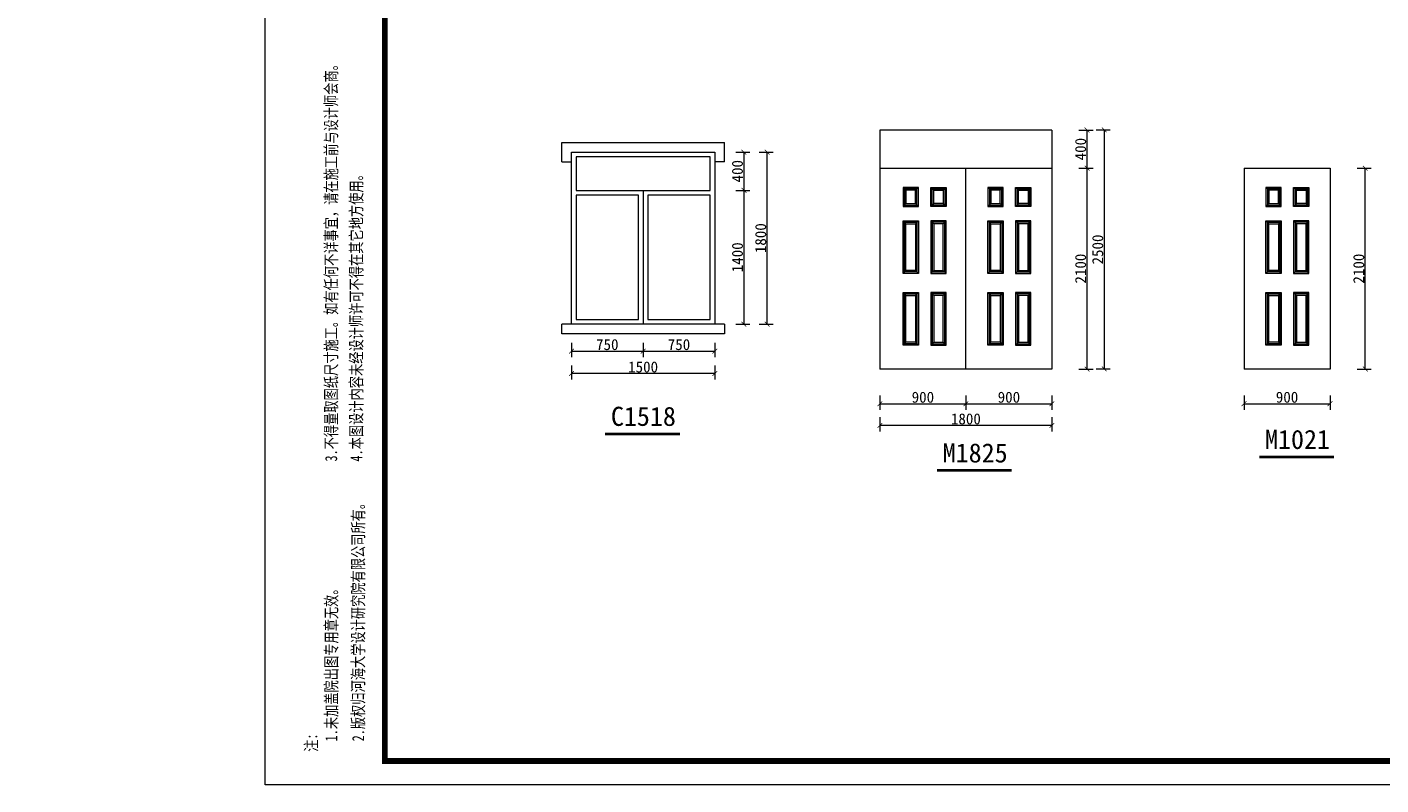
# Model space of a CAD drawing. Extents: x -13074 to 1448651, y 3648755 to 8081248.
# Tile 71 of 173: x 559470 to 559753, y 3857951 to 3858110. Entities that reach past the tile are written whole.
import ezdxf

# ---------------------------------------------------------------- set-up
doc = ezdxf.new("R2010")
doc.units = 0
doc.header["$PDMODE"] = 32
doc.header["$PDSIZE"] = 0.2
doc.layers.get('0').update_dxf_attribs({"linetype": 'CONTINUOUS'})
doc.layers.get('Defpoints').update_dxf_attribs({"linetype": 'CONTINUOUS'})
for name, color, linetype, lineweight in [('0.09标注线', 3, 'CONTINUOUS', 9), ('0.13填充', 8, 'CONTINUOUS', 9), ('SHEET', 1, 'CONTINUOUS', 15), ('地涵轮廓线', 130, 'CONTINUOUS', 35), ('文字', 7, 'CONTINUOUS', 15), ('新建路', 7, 'CONTINUOUS', 40)]:
    doc.layers.add(name, color=color, linetype=linetype, lineweight=lineweight)
for name, color, linetype in [('DIM', 3, 'CONTINUOUS'), ('PUB_DIM', 3, 'CONTINUOUS'), ('WINDOW', 4, 'CONTINUOUS')]:
    doc.layers.add(name, color=color, linetype=linetype)
doc.styles.add('-仿宋_GB2312', font='FangSong_GB2312.ttf')
doc.styles.add('FHZ', font='FangSong_GB2312.ttf', dxfattribs={"width": 0.707, "height": 300})
doc.styles.add('TSSD_Dimension', font='tssdeng.shx', dxfattribs={"width": 0.7, "bigfont": '1hztxt.shx'})
doc.dimstyles.new('TSSD_100_100', dxfattribs={"dimtxt": 300, "dimasz": 100, "dimexe": 100, "dimexo": 250, "dimgap": 100, "dimtad": 1, "dimdec": 0, "dimzin": 0, "dimdsep": 46, "dimtxsty": 'TSSD_Dimension', "dimblk": 'ARCHTICK', "dimcen": 0, "dimdle": 100, "dimclrt": 7, "dimadec": 0, "dimazin": 0, "dimtfac": 1, "dimtdec": 0, "dimtix": 1, "dimtmove": 2, "dimatfit": 3, "dimfxl": 1, "dimtolj": 1, "dimtzin": 0, "dimarcsym": 0})
doc.dimstyles.new('zzzz STANDARD', dxfattribs={"dimtxt": 2.3, "dimasz": 1, "dimexe": 1.25, "dimexo": 1.5, "dimgap": 0.2, "dimtad": 1, "dimdec": 0, "dimlfac": 10, "dimzin": 0, "dimdsep": 46, "dimtxsty": '-仿宋_GB2312', "dimblk": 'ARCHTICK', "dimcen": 0.09, "dimadec": 0, "dimazin": 0, "dimtfac": 1, "dimtdec": 0, "dimtix": 1, "dimtmove": 2, "dimatfit": 3, "dimfxl": 1.7, "dimfxlon": 1, "dimtolj": 1, "dimtzin": 0, "dimlwd": 9, "dimlwe": 9, "dimarcsym": 0})

# ---------------------------------------------------------------- blocks, each defined once
blk = doc.blocks.new('_ARCHTICK')
at = {"color": 0, "linetype": 'ByBlock', "const_width": 0.15}
blk.add_lwpolyline([(-0.5, -0.5), (0.5, 0.5)], dxfattribs=at)
blk = doc.blocks.new('*D2384')
at = {"layer": 'Defpoints', "color": 0, "lineweight": 13}
for p in [(559648.57, 3858038.15), (559684.57, 3858038.15), (559648.57, 3858026.35)]:
    blk.add_point(p, dxfattribs=at)
at = {"layer": '地涵轮廓线', "color": 0, "lineweight": 9}
for p, q in [((559648.57, 3858028.05), (559648.57, 3858025.1)), ((559684.57, 3858026.35), (559648.57, 3858026.35)), ((559684.57, 3858028.05), (559684.57, 3858025.1))]:
    blk.add_line(p, q, dxfattribs=at)
at = {"layer": '地涵轮廓线', "color": 0, "lineweight": 9, "rotation": 180}
blk.add_blockref('_ARCHTICK', (559648.57, 3858026.35), dxfattribs=at)
at = {"layer": '地涵轮廓线', "color": 0, "lineweight": 9}
blk.add_blockref('_ARCHTICK', (559684.57, 3858026.35), dxfattribs=at)
at = {"layer": '地涵轮廓线', "color": 0, "lineweight": 9, "insert": (559666.57, 3858027.7), "char_height": 2.3, "attachment_point": 5, "style": '-仿宋_GB2312'}
blk.add_mtext('\\A1;1800', dxfattribs=at)
blk = doc.blocks.new('*D2387')
at = {"layer": 'Defpoints', "color": 0, "lineweight": 13}
for p in [(559684.57, 3858088.15), (559684.57, 3858038.15), (559695.51, 3858038.15)]:
    blk.add_point(p, dxfattribs=at)
at = {"layer": '地涵轮廓线', "color": 0, "lineweight": 9}
for p, q in [((559693.81, 3858088.15), (559696.76, 3858088.15)), ((559695.51, 3858088.15), (559695.51, 3858038.15)), ((559693.81, 3858038.15), (559696.76, 3858038.15))]:
    blk.add_line(p, q, dxfattribs=at)
for p, rotation in [((559695.51, 3858088.15), 90), ((559695.51, 3858038.15), 270)]:
    blk.add_blockref('_ARCHTICK', p, dxfattribs=dict(at, rotation=rotation))
at = {"layer": '地涵轮廓线', "color": 0, "lineweight": 9, "insert": (559694.16, 3858063.15), "char_height": 2.3, "attachment_point": 5, "rotation": 90, "style": '-仿宋_GB2312'}
blk.add_mtext('\\A1;2500', dxfattribs=at)
blk = doc.blocks.new('*D2390')
at = {"layer": 'Defpoints', "color": 0, "lineweight": 13}
for p in [(559584.03, 3858047.52, 0.09), (559614.03, 3858047.52, 0.09), (559584.03, 3858037.21)]:
    blk.add_point(p, dxfattribs=at)
at = {"layer": '地涵轮廓线', "color": 0, "lineweight": 9}
for p, q in [((559584.03, 3858038.91), (559584.03, 3858035.96)), ((559614.03, 3858037.21), (559584.03, 3858037.21)), ((559614.03, 3858038.91), (559614.03, 3858035.96))]:
    blk.add_line(p, q, dxfattribs=at)
at = {"layer": '地涵轮廓线', "color": 0, "lineweight": 9, "rotation": 180}
blk.add_blockref('_ARCHTICK', (559584.03, 3858037.21), dxfattribs=at)
at = {"layer": '地涵轮廓线', "color": 0, "lineweight": 9}
blk.add_blockref('_ARCHTICK', (559614.03, 3858037.21), dxfattribs=at)
at = {"layer": '地涵轮廓线', "color": 0, "lineweight": 9, "insert": (559599.03, 3858038.56), "char_height": 2.3, "attachment_point": 5, "style": '-仿宋_GB2312'}
blk.add_mtext('\\A1;1500', dxfattribs=at)
blk = doc.blocks.new('*D2391')
at = {"layer": 'Defpoints', "color": 0, "lineweight": 13}
for p in [(559614.03, 3858083.52, 0.09), (559613.03, 3858075.52, 0.09), (559620.12, 3858075.52)]:
    blk.add_point(p, dxfattribs=at)
at = {"layer": '地涵轮廓线', "color": 0, "lineweight": 9}
for p, q in [((559618.42, 3858083.52), (559621.37, 3858083.52)), ((559620.12, 3858083.52), (559620.12, 3858075.52)), ((559618.42, 3858075.52), (559621.37, 3858075.52))]:
    blk.add_line(p, q, dxfattribs=at)
for p, rotation in [((559620.12, 3858083.52), 90), ((559620.12, 3858075.52), 270)]:
    blk.add_blockref('_ARCHTICK', p, dxfattribs=dict(at, rotation=rotation))
at = {"layer": '地涵轮廓线', "color": 0, "lineweight": 9, "insert": (559618.77, 3858079.52), "char_height": 2.3, "attachment_point": 5, "rotation": 90, "style": '-仿宋_GB2312'}
blk.add_mtext('\\A1;400', dxfattribs=at)
blk = doc.blocks.new('*D2392')
at = {"layer": 'Defpoints', "color": 0, "lineweight": 13}
for p in [(559613.03, 3858075.52, 0.09), (559614.03, 3858047.52, 0.09), (559620.12, 3858047.52)]:
    blk.add_point(p, dxfattribs=at)
at = {"layer": '地涵轮廓线', "color": 0, "lineweight": 9}
for p, q in [((559618.42, 3858075.52), (559621.37, 3858075.52)), ((559620.12, 3858075.52), (559620.12, 3858047.52)), ((559618.42, 3858047.52), (559621.37, 3858047.52))]:
    blk.add_line(p, q, dxfattribs=at)
for p, rotation in [((559620.12, 3858075.52), 90), ((559620.12, 3858047.52), 270)]:
    blk.add_blockref('_ARCHTICK', p, dxfattribs=dict(at, rotation=rotation))
at = {"layer": '地涵轮廓线', "color": 0, "lineweight": 9, "insert": (559618.77, 3858061.52), "char_height": 2.3, "attachment_point": 5, "rotation": 90, "style": '-仿宋_GB2312'}
blk.add_mtext('\\A1;1400', dxfattribs=at)
blk = doc.blocks.new('*D1656')
at = {"layer": 'Defpoints', "color": 0, "lineweight": 13}
for p in [(795706, 267581), (795535, 266220), (795733, 266164), (795134, 265865), (795134, 265865)]:
    blk.add_point(p, dxfattribs=at)
at = {"layer": 'PUB_DIM', "color": 0, "lineweight": -2}
blk.add_arc((795134, 265865), 536, 26.5651, 71.5651, dxfattribs=at)
at = {"layer": 'PUB_DIM', "color": 0, "lineweight": -2, "xscale": 100, "yscale": 100, "zscale": 100}
for p, rotation in [((795303, 266373), 161.5650511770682), ((795614, 266104), 296.5650511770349)]:
    blk.add_blockref('_ARCHTICK', p, dxfattribs=dict(at, rotation=rotation))
blk = doc.blocks.new('*D3543')
at = {"layer": 'Defpoints', "color": 0, "linetype": 'Continuous', "lineweight": 13}
for p in [(560230.2, 3858086.45), (560235.61, 3858086.45), (55006.35, 3858083.45)]:
    blk.add_point(p, dxfattribs=at)
at = {"layer": '新建路', "color": 0, "linetype": 'Continuous', "lineweight": 9}
for p, q in [((560233.91, 3858086.45), (560236.86, 3858086.45)), ((560235.61, 3858086.45), (560235.61, 3858087.45)), ((560235.61, 3858083.45), (560235.61, 3858086.45)), ((560233.91, 3858083.45), (560236.86, 3858083.45)), ((560235.61, 3858083.45), (560235.61, 3858082.45))]:
    blk.add_line(p, q, dxfattribs=at)
for p, rotation in [((560235.61, 3858086.45), 270), ((560235.61, 3858083.45), 90)]:
    blk.add_blockref('_ARCHTICK', p, dxfattribs=dict(at, rotation=rotation))
at = {"layer": '新建路', "color": 0, "linetype": 'Continuous', "lineweight": 13, "insert": (560234.21, 3858084.95), "char_height": 2.4, "attachment_point": 5, "rotation": 90, "style": '-仿宋_GB2312'}
blk.add_mtext('\\A1;15', dxfattribs=at)
blk = doc.blocks.new('123')
at = {"layer": 'PUB_DIM', "color": 7}
dim = blk.add_angular_dim_2l(base=(795535.2, 266220.4), line1=((795732.5, 266163.8), (795133.8, 265864.5)), line2=((795133.8, 265864.5), (795706, 267580.9)), text=' ', dimstyle='TSSD_100_100', dxfattribs=at)
dim.commit()
dim.dimension.update_dxf_attribs({"geometry": '*D1656', "text_midpoint": (426562.1, 722353.3)})

msp = doc.modelspace()

# ---------------------------------------------------------------- linework, layer by layer
at = {"layer": '0.09标注线', "linetype": 'Continuous', "lineweight": 13}
for p, q in [((559582.032, 3858081.517, 0.094), (559582.032, 3858085.517, 0.094)), ((559582.032, 3858085.517, 0.094), (559616.032, 3858085.517, 0.094)), ((559616.032, 3858081.517, 0.094), (559616.032, 3858085.517, 0.094)), ((559582.032, 3858081.517, 0.094), (559584.032, 3858081.517, 0.094)), ((559616.032, 3858081.517, 0.094), (559614.032, 3858081.517, 0.094)), ((559599.032, 3858075.517, 0.094), (559599.032, 3858047.517, 0.094)), ((559616.032, 3858047.517, 0.094), (559582.032, 3858047.517, 0.094)), ((559582.032, 3858045.517, 0.094), (559582.032, 3858047.517, 0.094)), ((559616.032, 3858047.517, 0.094), (559616.032, 3858045.517, 0.094)), ((559616.032, 3858045.517, 0.094), (559582.032, 3858045.517, 0.094))]:
    msp.add_line(p, q, dxfattribs=at)
at = {"layer": '0.13填充', "color": 7, "lineweight": 40, "ltscale": 0.005}
for p, q in [((559591.118, 3858024.614), (559606.705, 3858024.614)), ((559727.984, 3858019.789), (559743.571, 3858019.789)), ((559660.541, 3858016.96), (559676.128, 3858016.96))]:
    msp.add_line(p, q, dxfattribs=at)
at = {"layer": 'SHEET', "color": 7}
msp.add_lwpolyline([(559939.961, 3857951.144), (559519.961, 3857951.144), (559519.961, 3858248.144), (559939.961, 3858248.144)], close=True, dxfattribs=at)
at = {"layer": 'SHEET', "color": 7, "const_width": 1.2}
msp.add_lwpolyline([(559544.961, 3858243.144), (559934.961, 3858243.144), (559934.961, 3857956.144), (559544.961, 3857956.144)], close=True, dxfattribs=at)
at = {"layer": 'WINDOW', "color": 7, "lineweight": 15}
for p, q in [((559684.574, 3858088.146), (559648.574, 3858088.146)), ((559648.574, 3858088.146), (559648.574, 3858038.146)), ((559684.574, 3858088.146), (559684.574, 3858038.146)), ((559584.032, 3858047.517, 0.094), (559584.032, 3858083.517, 0.094)), ((559584.032, 3858083.517, 0.094), (559614.032, 3858083.517, 0.094)), ((559613.032, 3858082.517, 0.094), (559585.032, 3858082.517, 0.094)), ((559585.032, 3858082.517, 0.094), (559585.032, 3858075.517, 0.094)), ((559613.032, 3858075.517, 0.094), (559613.032, 3858082.517, 0.094)), ((559614.032, 3858083.517, 0.094), (559614.032, 3858047.517, 0.094)), ((559648.574, 3858080.146), (559684.574, 3858080.146)), ((559648.574, 3858080.146), (559648.574, 3858038.146)), ((559666.574, 3858038.146), (559666.574, 3858080.146)), ((559666.574, 3858038.146), (559666.574, 3858080.146)), ((559684.574, 3858080.146), (559684.574, 3858038.146)), ((559724.771, 3858080.146), (559724.771, 3858038.146)), ((559724.771, 3858080.146), (559742.771, 3858080.146)), ((559742.771, 3858080.146), (559742.771, 3858038.146)), ((559742.771, 3858080.146), (559742.771, 3858038.146)), ((559585.032, 3858075.517, 0.094), (559613.032, 3858075.517, 0.094)), ((559585.032, 3858074.517, 0.094), (559585.032, 3858048.517, 0.094)), ((559598.032, 3858074.517, 0.094), (559585.032, 3858074.517, 0.094)), ((559598.032, 3858048.517, -0.244), (559598.032, 3858074.517, 0.015)), ((559600.032, 3858074.517, 0.015), (559600.032, 3858048.517, -0.244)), ((559613.032, 3858074.517, 0.094), (559600.032, 3858074.517, 0.094)), ((559613.032, 3858048.517, 0.094), (559613.032, 3858074.517, 0.094)), ((559585.032, 3858048.517, 0.031), (559598.032, 3858048.52, -0.244)), ((559600.032, 3858048.52, -0.244), (559613.032, 3858048.517, 0.031)), ((559614.032, 3858047.517, 0.094), (559584.032, 3858047.517, 0.094)), ((559684.574, 3858038.146), (559648.574, 3858038.146)), ((559742.771, 3858038.146), (559724.771, 3858038.146))]:
    msp.add_line(p, q, dxfattribs=at)
at = {"layer": 'WINDOW', "color": 7, "lineweight": 9}
for p, q in [((559653.438, 3858076.146), (559653.438, 3858072.146)), ((559656.638, 3858076.146), (559653.438, 3858076.146)), ((559653.438, 3858076.146), (559654.038, 3858075.546)), ((559653.738, 3858075.846), (559653.738, 3858072.446)), ((559656.338, 3858075.846), (559653.738, 3858075.846)), ((559654.038, 3858075.546), (559654.038, 3858072.746)), ((559656.038, 3858075.546), (559654.038, 3858075.546)), ((559656.038, 3858075.546), (559656.638, 3858076.146)), ((559656.038, 3858072.746), (559656.038, 3858075.546)), ((559656.338, 3858072.446), (559656.338, 3858075.846)), ((559656.638, 3858072.146), (559656.638, 3858076.146)), ((559659.838, 3858075.546), (559659.238, 3858076.146)), ((559659.238, 3858076.146), (559662.438, 3858076.146)), ((559659.238, 3858072.146), (559659.238, 3858076.146)), ((559659.538, 3858075.846), (559662.138, 3858075.846)), ((559659.538, 3858072.446), (559659.538, 3858075.846)), ((559659.838, 3858075.546), (559661.838, 3858075.546)), ((559659.838, 3858072.746), (559659.838, 3858075.546)), ((559662.438, 3858076.146), (559661.838, 3858075.546)), ((559661.838, 3858075.546), (559661.838, 3858072.746)), ((559662.138, 3858075.846), (559662.138, 3858072.446)), ((559662.438, 3858076.146), (559662.438, 3858072.146)), ((559674.376, 3858076.146), (559671.176, 3858076.146)), ((559671.176, 3858076.146), (559671.176, 3858072.146)), ((559671.176, 3858076.146), (559671.776, 3858075.546)), ((559674.076, 3858075.846), (559671.476, 3858075.846)), ((559671.476, 3858075.846), (559671.476, 3858072.446)), ((559673.776, 3858075.546), (559671.776, 3858075.546)), ((559671.776, 3858075.546), (559671.776, 3858072.746)), ((559673.776, 3858075.546), (559674.376, 3858076.146)), ((559673.776, 3858072.746), (559673.776, 3858075.546)), ((559674.076, 3858072.446), (559674.076, 3858075.846)), ((559674.376, 3858072.146), (559674.376, 3858076.146)), ((559677.576, 3858075.546), (559676.976, 3858076.146)), ((559676.976, 3858072.146), (559676.976, 3858076.146)), ((559676.976, 3858076.146), (559680.176, 3858076.146)), ((559677.276, 3858072.446), (559677.276, 3858075.846)), ((559677.276, 3858075.846), (559679.876, 3858075.846)), ((559677.576, 3858072.746), (559677.576, 3858075.546)), ((559677.576, 3858075.546), (559679.576, 3858075.546)), ((559680.176, 3858076.146), (559679.576, 3858075.546)), ((559679.576, 3858075.546), (559679.576, 3858072.746)), ((559679.876, 3858075.846), (559679.876, 3858072.446)), ((559680.176, 3858076.146), (559680.176, 3858072.146)), ((559732.554, 3858076.146), (559729.354, 3858076.146)), ((559729.354, 3858076.146), (559729.354, 3858072.146)), ((559729.354, 3858076.146), (559729.954, 3858075.546)), ((559732.254, 3858075.846), (559729.654, 3858075.846)), ((559729.654, 3858075.846), (559729.654, 3858072.446)), ((559731.954, 3858075.546), (559729.954, 3858075.546)), ((559729.954, 3858075.546), (559729.954, 3858072.746)), ((559731.954, 3858075.546), (559732.554, 3858076.146)), ((559731.954, 3858072.746), (559731.954, 3858075.546)), ((559732.254, 3858072.446), (559732.254, 3858075.846)), ((559732.554, 3858072.146), (559732.554, 3858076.146)), ((559735.754, 3858075.546), (559735.154, 3858076.146)), ((559735.154, 3858072.146), (559735.154, 3858076.146)), ((559735.154, 3858076.146), (559738.354, 3858076.146)), ((559735.454, 3858072.446), (559735.454, 3858075.846)), ((559735.454, 3858075.846), (559738.054, 3858075.846)), ((559735.754, 3858072.746), (559735.754, 3858075.546)), ((559735.754, 3858075.546), (559737.754, 3858075.546)), ((559738.354, 3858076.146), (559737.754, 3858075.546)), ((559737.754, 3858075.546), (559737.754, 3858072.746)), ((559738.054, 3858075.846), (559738.054, 3858072.446)), ((559738.354, 3858076.146), (559738.354, 3858072.146)), ((559653.438, 3858072.146), (559654.038, 3858072.746)), ((559653.438, 3858072.146), (559656.638, 3858072.146)), ((559653.738, 3858072.446), (559656.338, 3858072.446)), ((559654.038, 3858072.746), (559656.038, 3858072.746)), ((559656.038, 3858072.746), (559656.638, 3858072.146)), ((559659.838, 3858072.746), (559659.238, 3858072.146)), ((559662.438, 3858072.146), (559659.238, 3858072.146)), ((559662.138, 3858072.446), (559659.538, 3858072.446)), ((559661.838, 3858072.746), (559659.838, 3858072.746)), ((559662.438, 3858072.146), (559661.838, 3858072.746)), ((559671.176, 3858072.146), (559671.776, 3858072.746)), ((559671.176, 3858072.146), (559674.376, 3858072.146)), ((559671.476, 3858072.446), (559674.076, 3858072.446)), ((559671.776, 3858072.746), (559673.776, 3858072.746)), ((559673.776, 3858072.746), (559674.376, 3858072.146)), ((559677.576, 3858072.746), (559676.976, 3858072.146)), ((559680.176, 3858072.146), (559676.976, 3858072.146)), ((559679.876, 3858072.446), (559677.276, 3858072.446)), ((559679.576, 3858072.746), (559677.576, 3858072.746)), ((559680.176, 3858072.146), (559679.576, 3858072.746)), ((559729.354, 3858072.146), (559729.954, 3858072.746)), ((559729.354, 3858072.146), (559732.554, 3858072.146)), ((559729.654, 3858072.446), (559732.254, 3858072.446)), ((559729.954, 3858072.746), (559731.954, 3858072.746)), ((559731.954, 3858072.746), (559732.554, 3858072.146)), ((559735.754, 3858072.746), (559735.154, 3858072.146)), ((559738.354, 3858072.146), (559735.154, 3858072.146)), ((559738.054, 3858072.446), (559735.454, 3858072.446)), ((559737.754, 3858072.746), (559735.754, 3858072.746)), ((559738.354, 3858072.146), (559737.754, 3858072.746)), ((559653.438, 3858058.146), (559653.438, 3858069.146)), ((559653.438, 3858069.146), (559654.038, 3858068.546)), ((559653.438, 3858069.146), (559656.638, 3858069.146)), ((559653.738, 3858058.446), (559653.738, 3858068.846)), ((559653.738, 3858068.846), (559656.338, 3858068.846)), ((559654.038, 3858058.746), (559654.038, 3858068.546)), ((559654.038, 3858068.546), (559656.038, 3858068.546)), ((559656.038, 3858068.546), (559656.638, 3858069.146)), ((559656.038, 3858068.546), (559656.038, 3858058.746)), ((559656.338, 3858068.846), (559656.338, 3858058.446)), ((559656.638, 3858069.146), (559656.638, 3858058.146)), ((559659.238, 3858069.146), (559659.238, 3858058.146)), ((559662.438, 3858069.146), (559659.238, 3858069.146)), ((559659.838, 3858068.546), (559659.238, 3858069.146)), ((559659.538, 3858068.846), (559659.538, 3858058.446)), ((559662.138, 3858068.846), (559659.538, 3858068.846)), ((559659.838, 3858068.546), (559659.838, 3858058.746)), ((559661.838, 3858068.546), (559659.838, 3858068.546)), ((559662.438, 3858069.146), (559661.838, 3858068.546)), ((559661.838, 3858058.746), (559661.838, 3858068.546)), ((559662.138, 3858058.446), (559662.138, 3858068.846)), ((559662.438, 3858058.146), (559662.438, 3858069.146)), ((559671.176, 3858058.146), (559671.176, 3858069.146)), ((559671.176, 3858069.146), (559671.776, 3858068.546)), ((559671.176, 3858069.146), (559674.376, 3858069.146)), ((559671.476, 3858058.446), (559671.476, 3858068.846)), ((559671.476, 3858068.846), (559674.076, 3858068.846)), ((559671.776, 3858058.746), (559671.776, 3858068.546)), ((559671.776, 3858068.546), (559673.776, 3858068.546)), ((559673.776, 3858068.546), (559674.376, 3858069.146)), ((559673.776, 3858068.546), (559673.776, 3858058.746)), ((559674.076, 3858068.846), (559674.076, 3858058.446)), ((559674.376, 3858069.146), (559674.376, 3858058.146)), ((559676.976, 3858069.146), (559676.976, 3858058.146)), ((559680.176, 3858069.146), (559676.976, 3858069.146)), ((559677.576, 3858068.546), (559676.976, 3858069.146)), ((559677.276, 3858068.846), (559677.276, 3858058.446)), ((559679.876, 3858068.846), (559677.276, 3858068.846)), ((559677.576, 3858068.546), (559677.576, 3858058.746)), ((559679.576, 3858068.546), (559677.576, 3858068.546)), ((559680.176, 3858069.146), (559679.576, 3858068.546)), ((559679.576, 3858058.746), (559679.576, 3858068.546)), ((559679.876, 3858058.446), (559679.876, 3858068.846)), ((559680.176, 3858058.146), (559680.176, 3858069.146)), ((559729.354, 3858058.146), (559729.354, 3858069.146)), ((559729.354, 3858069.146), (559729.954, 3858068.546)), ((559729.354, 3858069.146), (559732.554, 3858069.146)), ((559729.654, 3858058.446), (559729.654, 3858068.846)), ((559729.654, 3858068.846), (559732.254, 3858068.846)), ((559729.954, 3858058.746), (559729.954, 3858068.546)), ((559729.954, 3858068.546), (559731.954, 3858068.546)), ((559731.954, 3858068.546), (559732.554, 3858069.146)), ((559731.954, 3858068.546), (559731.954, 3858058.746)), ((559732.254, 3858068.846), (559732.254, 3858058.446)), ((559732.554, 3858069.146), (559732.554, 3858058.146)), ((559735.154, 3858069.146), (559735.154, 3858058.146)), ((559738.354, 3858069.146), (559735.154, 3858069.146)), ((559735.754, 3858068.546), (559735.154, 3858069.146)), ((559735.454, 3858068.846), (559735.454, 3858058.446)), ((559738.054, 3858068.846), (559735.454, 3858068.846)), ((559735.754, 3858068.546), (559735.754, 3858058.746)), ((559737.754, 3858068.546), (559735.754, 3858068.546)), ((559738.354, 3858069.146), (559737.754, 3858068.546)), ((559737.754, 3858058.746), (559737.754, 3858068.546)), ((559738.054, 3858058.446), (559738.054, 3858068.846)), ((559738.354, 3858058.146), (559738.354, 3858069.146)), ((559653.438, 3858058.146), (559654.038, 3858058.746)), ((559656.638, 3858058.146), (559653.438, 3858058.146)), ((559656.338, 3858058.446), (559653.738, 3858058.446)), ((559656.038, 3858058.746), (559654.038, 3858058.746)), ((559656.038, 3858058.746), (559656.638, 3858058.146)), ((559659.838, 3858058.746), (559659.238, 3858058.146)), ((559659.238, 3858058.146), (559662.438, 3858058.146)), ((559659.538, 3858058.446), (559662.138, 3858058.446)), ((559659.838, 3858058.746), (559661.838, 3858058.746)), ((559662.438, 3858058.146), (559661.838, 3858058.746)), ((559671.176, 3858058.146), (559671.776, 3858058.746)), ((559674.376, 3858058.146), (559671.176, 3858058.146)), ((559674.076, 3858058.446), (559671.476, 3858058.446)), ((559673.776, 3858058.746), (559671.776, 3858058.746)), ((559673.776, 3858058.746), (559674.376, 3858058.146)), ((559677.576, 3858058.746), (559676.976, 3858058.146)), ((559676.976, 3858058.146), (559680.176, 3858058.146)), ((559677.276, 3858058.446), (559679.876, 3858058.446)), ((559677.576, 3858058.746), (559679.576, 3858058.746)), ((559680.176, 3858058.146), (559679.576, 3858058.746)), ((559729.354, 3858058.146), (559729.954, 3858058.746)), ((559732.554, 3858058.146), (559729.354, 3858058.146)), ((559732.254, 3858058.446), (559729.654, 3858058.446)), ((559731.954, 3858058.746), (559729.954, 3858058.746)), ((559731.954, 3858058.746), (559732.554, 3858058.146)), ((559735.754, 3858058.746), (559735.154, 3858058.146)), ((559735.154, 3858058.146), (559738.354, 3858058.146)), ((559735.454, 3858058.446), (559738.054, 3858058.446)), ((559735.754, 3858058.746), (559737.754, 3858058.746)), ((559738.354, 3858058.146), (559737.754, 3858058.746)), ((559653.438, 3858043.146), (559653.438, 3858054.146)), ((559653.438, 3858054.146), (559656.638, 3858054.146)), ((559653.438, 3858054.146), (559654.038, 3858053.546)), ((559656.038, 3858053.546), (559656.638, 3858054.146)), ((559656.638, 3858054.146), (559656.638, 3858043.146)), ((559659.238, 3858054.146), (559659.238, 3858043.146)), ((559662.438, 3858054.146), (559659.238, 3858054.146)), ((559659.838, 3858053.546), (559659.238, 3858054.146)), ((559662.438, 3858054.146), (559661.838, 3858053.546)), ((559662.438, 3858043.146), (559662.438, 3858054.146)), ((559671.176, 3858043.146), (559671.176, 3858054.146)), ((559671.176, 3858054.146), (559671.776, 3858053.546)), ((559671.176, 3858054.146), (559674.376, 3858054.146)), ((559673.776, 3858053.546), (559674.376, 3858054.146)), ((559674.376, 3858054.146), (559674.376, 3858043.146)), ((559676.976, 3858054.146), (559676.976, 3858043.146)), ((559677.576, 3858053.546), (559676.976, 3858054.146)), ((559680.176, 3858054.146), (559676.976, 3858054.146)), ((559680.176, 3858054.146), (559679.576, 3858053.546)), ((559680.176, 3858043.146), (559680.176, 3858054.146)), ((559729.354, 3858043.146), (559729.354, 3858054.146)), ((559729.354, 3858054.146), (559729.954, 3858053.546)), ((559729.354, 3858054.146), (559732.554, 3858054.146)), ((559731.954, 3858053.546), (559732.554, 3858054.146)), ((559732.554, 3858054.146), (559732.554, 3858043.146)), ((559735.154, 3858054.146), (559735.154, 3858043.146)), ((559735.754, 3858053.546), (559735.154, 3858054.146)), ((559738.354, 3858054.146), (559735.154, 3858054.146)), ((559738.354, 3858054.146), (559737.754, 3858053.546)), ((559738.354, 3858043.146), (559738.354, 3858054.146)), ((559653.738, 3858043.446), (559653.738, 3858053.846)), ((559653.738, 3858053.846), (559656.338, 3858053.846)), ((559654.038, 3858043.746), (559654.038, 3858053.546)), ((559654.038, 3858053.546), (559656.038, 3858053.546)), ((559656.038, 3858053.546), (559656.038, 3858043.746)), ((559656.338, 3858053.846), (559656.338, 3858043.446)), ((559659.538, 3858053.846), (559659.538, 3858043.446)), ((559662.138, 3858053.846), (559659.538, 3858053.846)), ((559659.838, 3858053.546), (559659.838, 3858043.746)), ((559661.838, 3858053.546), (559659.838, 3858053.546)), ((559661.838, 3858043.746), (559661.838, 3858053.546)), ((559662.138, 3858043.446), (559662.138, 3858053.846)), ((559671.476, 3858043.446), (559671.476, 3858053.846)), ((559671.476, 3858053.846), (559674.076, 3858053.846)), ((559671.776, 3858043.746), (559671.776, 3858053.546)), ((559671.776, 3858053.546), (559673.776, 3858053.546)), ((559673.776, 3858053.546), (559673.776, 3858043.746)), ((559674.076, 3858053.846), (559674.076, 3858043.446)), ((559677.276, 3858053.846), (559677.276, 3858043.446)), ((559679.876, 3858053.846), (559677.276, 3858053.846)), ((559677.576, 3858053.546), (559677.576, 3858043.746)), ((559679.576, 3858053.546), (559677.576, 3858053.546)), ((559679.576, 3858043.746), (559679.576, 3858053.546)), ((559679.876, 3858043.446), (559679.876, 3858053.846)), ((559729.654, 3858043.446), (559729.654, 3858053.846)), ((559729.654, 3858053.846), (559732.254, 3858053.846)), ((559729.954, 3858043.746), (559729.954, 3858053.546)), ((559729.954, 3858053.546), (559731.954, 3858053.546)), ((559731.954, 3858053.546), (559731.954, 3858043.746)), ((559732.254, 3858053.846), (559732.254, 3858043.446)), ((559735.454, 3858053.846), (559735.454, 3858043.446)), ((559738.054, 3858053.846), (559735.454, 3858053.846)), ((559735.754, 3858053.546), (559735.754, 3858043.746)), ((559737.754, 3858053.546), (559735.754, 3858053.546)), ((559737.754, 3858043.746), (559737.754, 3858053.546)), ((559738.054, 3858043.446), (559738.054, 3858053.846)), ((559653.438, 3858043.146), (559654.038, 3858043.746)), ((559656.638, 3858043.146), (559653.438, 3858043.146)), ((559656.338, 3858043.446), (559653.738, 3858043.446)), ((559656.038, 3858043.746), (559654.038, 3858043.746)), ((559656.038, 3858043.746), (559656.638, 3858043.146)), ((559659.838, 3858043.746), (559659.238, 3858043.146)), ((559659.238, 3858043.146), (559662.438, 3858043.146)), ((559659.538, 3858043.446), (559662.138, 3858043.446)), ((559659.838, 3858043.746), (559661.838, 3858043.746)), ((559662.438, 3858043.146), (559661.838, 3858043.746)), ((559671.176, 3858043.146), (559671.776, 3858043.746)), ((559674.376, 3858043.146), (559671.176, 3858043.146)), ((559674.076, 3858043.446), (559671.476, 3858043.446)), ((559673.776, 3858043.746), (559671.776, 3858043.746)), ((559673.776, 3858043.746), (559674.376, 3858043.146)), ((559677.576, 3858043.746), (559676.976, 3858043.146)), ((559676.976, 3858043.146), (559680.176, 3858043.146)), ((559677.276, 3858043.446), (559679.876, 3858043.446)), ((559677.576, 3858043.746), (559679.576, 3858043.746)), ((559680.176, 3858043.146), (559679.576, 3858043.746)), ((559729.354, 3858043.146), (559729.954, 3858043.746)), ((559732.554, 3858043.146), (559729.354, 3858043.146)), ((559732.254, 3858043.446), (559729.654, 3858043.446)), ((559731.954, 3858043.746), (559729.954, 3858043.746)), ((559731.954, 3858043.746), (559732.554, 3858043.146)), ((559735.754, 3858043.746), (559735.154, 3858043.146)), ((559735.154, 3858043.146), (559738.354, 3858043.146)), ((559735.454, 3858043.446), (559738.054, 3858043.446)), ((559735.754, 3858043.746), (559737.754, 3858043.746)), ((559738.354, 3858043.146), (559737.754, 3858043.746))]:
    msp.add_line(p, q, dxfattribs=at)
at = {"layer": 'WINDOW', "color": 7, "lineweight": 15}
for points in [[(559588.305, 3858063.66, 0, 0, 0), (559592.344, 3858063.66, 0.8, 0, 0), (559595.344, 3858063.66, 0, 0, 0)], [(559609.569, 3858063.66, 0, 0, 0), (559605.53, 3858063.66, 0.8, 0, 0), (559602.53, 3858063.66, 0, 0, 0)]]:
    msp.add_lwpolyline(points, format="xyseb", dxfattribs=at)

# ---------------------------------------------------------------- block references
at = {"linetype": 'Continuous', "lineweight": 13, "xscale": 0.01000000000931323, "yscale": 0.009999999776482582, "zscale": 0.01}
msp.add_blockref('123', (552983.124, 3855442.078), dxfattribs=at)

# ---------------------------------------------------------------- texts
at = {"layer": 'DIM', "color": 7, "style": 'FHZ', "width": 0.75}
for s, p in [('3.不得量取图纸尺寸施工。如有任何不详事宜，请在施工前与设计师会商。', (559534.995, 3858018.791)), ('4.本图设计内容未经设计师许可不得在其它地方使用。', (559540.254, 3858018.791)), ('2.版权归河海大学设计研究院有限公司所有。', (559540.653, 3857960.258)), ('1.未加盖院出图专用章无效。', (559535.037, 3857960.258)), ('注:', (559530.842, 3857958.064))]:
    msp.add_text(s, height=2.5, rotation=90, dxfattribs=at).set_placement(p)
at = {"layer": '文字', "color": 7, "char_height": 4, "width": 50.36719, "attachment_point": 1, "style": '-仿宋_GB2312'}
for s, insert in [('C1518', (559592.286, 3858030.251)), ('M1021', (559729.152, 3858025.426)), ('M1825', (559661.709, 3858022.597))]:
    msp.add_mtext(s, dxfattribs=dict(at, insert=insert))

# ---------------------------------------------------------------- dimensions: what is measured, and where the dimension line sits
at = {"layer": '地涵轮廓线', "color": 7, "lineweight": 9}
for base, p1, p2 in [((559691.932, 3858088.146), (559684.574, 3858080.146), (559684.574, 3858088.146)), ((559624.991, 3858083.517), (559614.032, 3858047.517, 0.094), (559614.032, 3858083.517, 0.094)), ((559691.932, 3858080.146), (559684.574, 3858038.146), (559684.574, 3858080.146)), ((559750.13, 3858080.146), (559742.771, 3858038.146), (559742.771, 3858080.146))]:
    msp.add_linear_dim(base=base, p1=p1, p2=p2, angle=90, dimstyle='zzzz STANDARD', override={"dimlfac": 50}, dxfattribs=at).render()
for base, p1, p2, picture, middle in [((559695.508, 3858038.146), (559684.574, 3858088.146), (559684.574, 3858038.146), '*D2387', (559694.158, 3858063.146)), ((559620.122, 3858075.517), (559614.032, 3858083.517, 0.094), (559613.032, 3858075.517, 0.094), '*D2391', (559618.772, 3858079.517)), ((559620.122, 3858047.517), (559613.032, 3858075.517, 0.094), (559614.032, 3858047.517, 0.094), '*D2392', (559618.772, 3858061.517))]:
    dim = msp.add_linear_dim(base=base, p1=p1, p2=p2, angle=90, dimstyle='zzzz STANDARD', override={"dimlfac": 50}, dxfattribs=at)
    dim.commit()
    dim.dimension.update_dxf_attribs({"geometry": picture, "text_midpoint": middle})
for base, p1, p2 in [((559599.032, 3858041.896), (559584.032, 3858047.517, 0.094), (559599.032, 3858047.517, 0.094)), ((559614.032, 3858041.896), (559599.032, 3858047.517, 0.094), (559614.032, 3858047.517, 0.094)), ((559666.574, 3858030.886), (559648.574, 3858038.146), (559666.574, 3858038.146)), ((559684.574, 3858030.886), (559666.574, 3858038.146), (559684.574, 3858038.146)), ((559742.771, 3858030.886), (559724.771, 3858038.146), (559742.771, 3858038.146))]:
    msp.add_linear_dim(base=base, p1=p1, p2=p2, dimstyle='zzzz STANDARD', override={"dimlfac": 50}, dxfattribs=at).render()
for base, p1, p2, picture, middle in [((559584.032, 3858037.214), (559614.032, 3858047.517, 0.094), (559584.032, 3858047.517, 0.094), '*D2390', (559599.032, 3858038.564)), ((559648.574, 3858026.354), (559684.574, 3858038.146), (559648.574, 3858038.146), '*D2384', (559666.574, 3858027.704))]:
    dim = msp.add_linear_dim(base=base, p1=p1, p2=p2, dimstyle='zzzz STANDARD', override={"dimlfac": 50}, dxfattribs=at)
    dim.commit()
    dim.dimension.update_dxf_attribs({"geometry": picture, "text_midpoint": middle})
at = {"layer": '新建路', "color": 3, "linetype": 'Continuous', "lineweight": 13}
dim = msp.add_linear_dim(base=(560235.612, 3858086.452), p1=(55006.347, 3858083.452), p2=(560230.198, 3858086.452), angle=90, dimstyle='zzzz STANDARD', override={"dimtxt": 2.4, "dimexo": 2, "dimlfac": 5}, dxfattribs=at)
dim.commit()
dim.dimension.update_dxf_attribs({"geometry": '*D3543', "text_midpoint": (560234.212, 3858084.952)})

doc.saveas('drawing.dxf')
